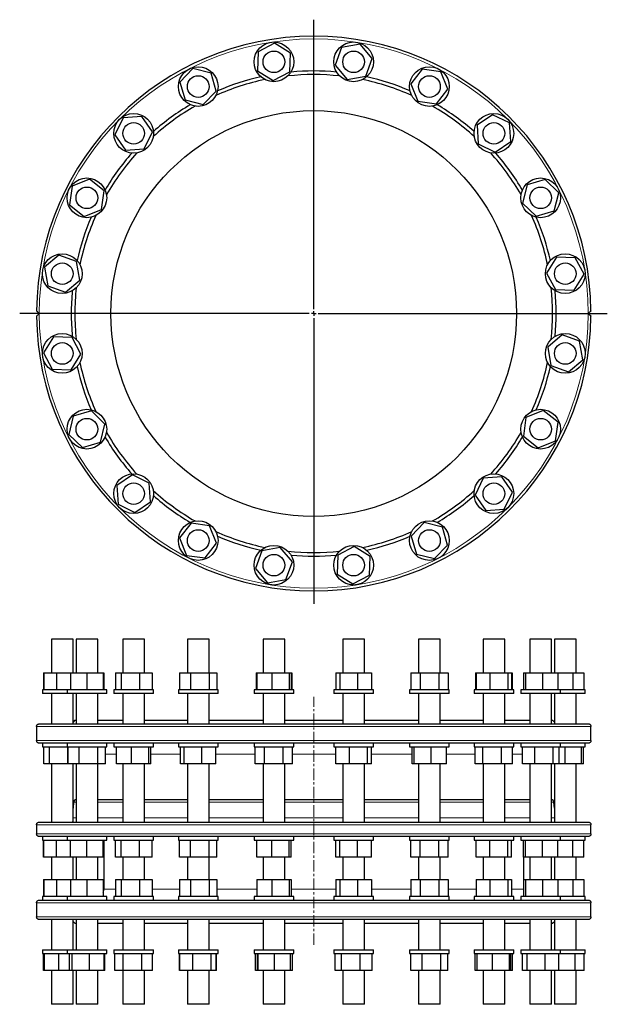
# Model space of a CAD drawing. Header units: millimetres. Extents: x 90 to 1275, y 69 to 1160.
# Tile 1 of 2: x 90 to 742, y 69 to 1160. Entities that reach past the tile are written whole.
import ezdxf

# ---------------------------------------------------------------- set-up
doc = ezdxf.new("R2010")
doc.units = ezdxf.units.MM
doc.linetypes.add('CENTERX2', pattern=[20.32, 12.7, -2.54, 2.54, -2.54])
doc.layers.add('FORMAT', color=7, linetype='Continuous')

# ---------------------------------------------------------------- blocks, each defined once
blk = doc.blocks.new('SW_CENTERMARKSYMBOL_0')
at = {"layer": 'FORMAT', "color": 0}
for p, q in [((0, 5), (0, 325.8)), ((-5, 0), (-326.2, 0)), ((0, 0), (-2.5, 0)), ((0, 0), (0, 2.5)), ((0, 0), (0, -2.5)), ((0, 0), (2.5, 0)), ((5, 0), (325.6, 0)), ((0, -5), (0, -321.9))]:
    blk.add_line(p, q, dxfattribs=at)

msp = doc.modelspace()

# ---------------------------------------------------------------- linework, layer by layer
at = {"color": 7, "linetype": 'Continuous', "lineweight": 25}
for p, q in [((354.4, 1124.5), (353.7, 1103.8)), ((372.7, 1134.3), (354.4, 1124.5)), ((390.3, 1123.3), (372.7, 1134.3)), ((447, 1129.5), (439.9, 1109.9)), ((467.5, 1133.1), (447, 1129.5)), ((480.9, 1117.2), (467.5, 1133.1)), ((389.7, 1102.6), (390.3, 1123.3)), ((473.8, 1097.7), (480.9, 1117.2)), ((282.2, 1106.2), (267.8, 1091.2)), ((302.4, 1101.2), (282.2, 1106.2)), ((353.7, 1103.8), (371.3, 1092.8)), ((439.9, 1109.9), (453.3, 1094)), ((536.6, 1105.5), (523.9, 1089.1)), ((557.2, 1102.6), (536.6, 1105.5)), ((565, 1083.4), (557.2, 1102.6)), ((308.1, 1081.2), (302.4, 1101.2)), ((371.3, 1092.8), (389.7, 1102.6)), ((453.3, 1094), (473.8, 1097.7)), ((267.8, 1091.2), (273.5, 1071.3)), ((293.7, 1066.3), (308.1, 1081.2)), ((523.9, 1089.1), (531.7, 1069.8)), ((552.3, 1067), (565, 1083.4)), ((273.5, 1071.3), (293.7, 1066.3)), ((531.7, 1069.8), (552.3, 1067)), ((204.8, 1051.5), (195.7, 1032.8)), ((225.5, 1053), (204.8, 1051.5)), ((237.2, 1035.8), (225.5, 1053)), ((614.5, 1055), (597.3, 1043.4)), ((633.2, 1045.9), (614.5, 1055)), ((597.3, 1043.4), (598.7, 1022.6)), ((634.7, 1025.2), (633.2, 1045.9)), ((195.7, 1032.8), (207.4, 1015.6)), ((228.1, 1017.1), (237.2, 1035.8)), ((207.4, 1015.6), (228.1, 1017.1)), ((598.7, 1022.6), (617.4, 1013.6)), ((617.4, 1013.6), (634.7, 1025.2)), ((167.4, 983.4), (148.1, 975.6)), ((183.8, 970.6), (167.4, 983.4)), ((672.9, 983), (652.9, 977.2)), ((687.9, 968.5), (672.9, 983)), ((148.1, 975.6), (145.2, 955)), ((652.9, 977.2), (647.9, 957)), ((180.9, 950), (183.8, 970.6)), ((682.9, 948.4), (687.9, 968.5)), ((145.2, 955), (161.6, 942.2)), ((161.6, 942.2), (180.9, 950)), ((647.9, 957), (662.9, 942.6)), ((662.9, 942.6), (682.9, 948.4)), ((133.5, 899.2), (117.6, 885.8)), ((153.1, 892.1), (133.5, 899.2)), ((685.4, 897.1), (674.5, 879.4)), ((706.2, 896.4), (685.4, 897.1)), ((716, 878), (706.2, 896.4)), ((117.6, 885.8), (121.3, 865.3)), ((156.7, 871.6), (153.1, 892.1)), ((674.5, 879.4), (684.2, 861.1)), ((705, 860.4), (716, 878)), ((121.3, 865.3), (140.8, 858.3)), ((140.8, 858.3), (156.7, 871.6)), ((684.2, 861.1), (705, 860.4)), ((127.4, 808.7), (116.4, 791)), ((148.2, 808), (127.4, 808.7)), ((158, 789.6), (148.2, 808)), ((691.6, 810.8), (675.7, 797.4)), ((711.1, 803.7), (691.6, 810.8)), ((675.7, 797.4), (679.3, 777)), ((714.8, 783.3), (711.1, 803.7)), ((116.4, 791), (126.2, 772.7)), ((147, 772), (158, 789.6)), ((679.3, 777), (698.9, 769.9)), ((698.9, 769.9), (714.8, 783.3)), ((126.2, 772.7), (147, 772)), ((149.5, 720.7), (144.5, 700.5)), ((169.5, 726.5), (149.5, 720.7)), ((184.5, 712), (169.5, 726.5)), ((670.8, 726.9), (651.5, 719.1)), ((687.2, 714.1), (670.8, 726.9)), ((179.5, 691.9), (184.5, 712)), ((651.5, 719.1), (648.7, 698.5)), ((684.3, 693.5), (687.2, 714.1)), ((144.5, 700.5), (159.5, 686.1)), ((159.5, 686.1), (179.5, 691.9)), ((648.7, 698.5), (665.1, 685.7)), ((665.1, 685.7), (684.3, 693.5)), ((215, 655.5), (197.8, 643.9)), ((233.7, 646.4), (215, 655.5)), ((235.1, 625.7), (233.7, 646.4)), ((604.3, 652), (595.2, 633.3)), ((625, 653.5), (604.3, 652)), ((636.7, 636.3), (625, 653.5)), ((197.8, 643.9), (199.2, 623.1)), ((595.2, 633.3), (606.9, 616.1)), ((627.6, 617.6), (636.7, 636.3)), ((199.2, 623.1), (217.9, 614)), ((217.9, 614), (235.1, 625.7)), ((606.9, 616.1), (627.6, 617.6)), ((280.1, 602.1), (267.4, 585.7)), ((300.7, 599.2), (280.1, 602.1)), ((538.7, 602.8), (524.3, 587.8)), ((558.9, 597.8), (538.7, 602.8)), ((308.5, 580), (300.7, 599.2)), ((564.6, 577.8), (558.9, 597.8)), ((267.4, 585.7), (275.2, 566.4)), ((295.8, 563.6), (308.5, 580)), ((524.3, 587.8), (530, 567.8)), ((358.6, 571.4), (351.5, 551.9)), ((379.1, 575.1), (358.6, 571.4)), ((392.5, 559.1), (379.1, 575.1)), ((461.1, 576.3), (442.8, 566.5)), ((478.7, 565.3), (461.1, 576.3)), ((530, 567.8), (550.2, 562.9)), ((550.2, 562.9), (564.6, 577.8)), ((275.2, 566.4), (295.8, 563.6)), ((385.4, 539.6), (392.5, 559.1)), ((442.8, 566.5), (442.1, 545.7)), ((478, 544.5), (478.7, 565.3)), ((351.5, 551.9), (364.9, 536)), ((364.9, 536), (385.4, 539.6)), ((442.1, 545.7), (459.7, 534.7)), ((459.7, 534.7), (478, 544.5)), ((125.2, 473.6), (125.2, 436.1)), ((133.5, 473.6), (125.2, 473.6)), ((149.2, 473.6), (133.5, 473.6)), ((149.2, 436.1), (149.2, 473.6)), ((152.5, 473.6), (152.5, 436.1)), ((164.5, 473.6), (152.5, 473.6)), ((176.5, 473.6), (164.5, 473.6)), ((176.5, 436.1), (176.5, 473.6)), ((204.4, 473.6), (204.4, 436.1)), ((220.2, 473.6), (204.4, 473.6)), ((228.4, 473.6), (220.2, 473.6)), ((228.4, 436.1), (228.4, 473.6)), ((276, 473.6), (276, 436.1)), ((295, 473.6), (276, 473.6)), ((300, 473.6), (295, 473.6)), ((300, 436.1), (300, 473.6)), ((360, 473.6), (360, 436.1)), ((381.7, 473.6), (360, 473.6)), ((384, 473.6), (381.7, 473.6)), ((384, 436.1), (384, 473.6)), ((448.4, 473.6), (448.4, 436.1)), ((471.8, 473.6), (448.4, 473.6)), ((472.4, 473.6), (471.8, 473.6)), ((472.4, 436.1), (472.4, 473.6)), ((532.5, 473.6), (532.5, 436.1)), ((556.5, 473.6), (532.5, 473.6)), ((556.5, 436.1), (556.5, 473.6)), ((604, 473.6), (604, 436.1)), ((628, 473.6), (604, 473.6)), ((628, 436.1), (628, 473.6)), ((655.9, 473.6), (655.9, 436.1)), ((679.9, 473.6), (655.9, 473.6)), ((679.9, 436.1), (679.9, 473.6)), ((683.2, 473.6), (683.2, 436.1)), ((707.2, 473.6), (683.2, 473.6)), ((707.2, 436.1), (707.2, 473.6)), ((116.5, 436.1), (116.5, 417.1)), ((116.5, 436.1), (116.9, 436.1)), ((116.9, 436.1), (116.9, 417.1)), ((116.9, 436.1), (130.8, 436.1)), ((130.8, 436.1), (130.8, 417.1)), ((130.8, 436.1), (146.5, 436.1)), ((146.5, 436.1), (146.5, 417.1)), ((146.5, 436.1), (164.5, 436.1)), ((164.5, 436.1), (164.5, 417.1)), ((164.5, 436.1), (182.5, 436.1)), ((182.5, 436.1), (182.5, 417.1)), ((182.5, 436.1), (183.5, 436.1)), ((183.5, 436.1), (183.5, 417.1)), ((196.1, 436.1), (196.1, 417.1)), ((196.1, 436.1), (202.5, 436.1)), ((202.5, 436.1), (202.5, 417.1)), ((202.5, 436.1), (222.9, 436.1)), ((222.9, 436.1), (222.9, 417.1)), ((222.9, 436.1), (236.8, 436.1)), ((236.8, 436.1), (236.8, 417.1)), ((267.2, 436.1), (267.2, 417.1)), ((267.2, 436.1), (267.3, 436.1)), ((267.3, 436.1), (267.3, 417.1)), ((267.3, 436.1), (279.5, 436.1)), ((279.5, 436.1), (279.5, 417.1)), ((279.5, 436.1), (300.2, 436.1)), ((300.2, 436.1), (300.2, 417.1)), ((300.2, 436.1), (308.6, 436.1)), ((308.6, 436.1), (308.6, 417.1)), ((308.6, 436.1), (308.7, 436.1)), ((308.7, 436.1), (308.7, 417.1)), ((352.2, 436.1), (352.2, 417.1)), ((352.2, 436.1), (353, 436.1)), ((353, 436.1), (353, 417.1)), ((353, 436.1), (369.8, 436.1)), ((369.8, 436.1), (369.8, 417.1)), ((369.8, 436.1), (388.8, 436.1)), ((388.8, 436.1), (388.8, 417.1)), ((388.8, 436.1), (391, 436.1)), ((391, 436.1), (391, 417.1)), ((391, 436.1), (391.8, 436.1)), ((391.8, 436.1), (391.8, 417.1)), ((440.6, 436.1), (440.6, 417.1)), ((440.6, 436.1), (445, 436.1)), ((445, 436.1), (445, 417.1)), ((445, 436.1), (464.7, 436.1)), ((464.7, 436.1), (464.7, 417.1)), ((464.7, 436.1), (480.2, 436.1)), ((480.2, 436.1), (480.2, 417.1)), ((523.7, 436.1), (523.7, 417.1)), ((523.7, 436.1), (534.1, 436.1)), ((534.1, 436.1), (534.1, 417.1)), ((534.1, 436.1), (554.8, 436.1)), ((554.8, 436.1), (554.8, 417.1)), ((554.8, 436.1), (565.2, 436.1)), ((565.2, 436.1), (565.2, 417.1)), ((595.6, 436.1), (595.6, 417.1)), ((595.6, 436.1), (596.2, 436.1)), ((596.2, 436.1), (596.2, 417.1)), ((596.2, 436.1), (611.6, 436.1)), ((611.6, 436.1), (611.6, 417.1)), ((611.6, 436.1), (631.4, 436.1)), ((631.4, 436.1), (631.4, 417.1)), ((631.4, 436.1), (635.7, 436.1)), ((635.7, 436.1), (635.7, 417.1)), ((635.7, 436.1), (636.3, 436.1)), ((636.3, 436.1), (636.3, 417.1)), ((648.9, 436.1), (648.9, 417.1)), ((648.9, 436.1), (651.1, 436.1)), ((651.1, 436.1), (651.1, 417.1)), ((651.1, 436.1), (670.1, 436.1)), ((670.1, 436.1), (670.1, 417.1)), ((670.1, 436.1), (686.9, 436.1)), ((686.9, 436.1), (686.9, 417.1)), ((686.9, 436.1), (703.7, 436.1)), ((703.7, 436.1), (703.7, 417.1)), ((703.7, 436.1), (715.9, 436.1)), ((715.9, 436.1), (715.9, 417.1)), ((115.2, 417.1), (115.2, 413.1)), ((130.4, 417.1), (115.2, 417.1)), ((142.5, 417.1), (130.4, 417.1)), ((142.5, 417.1), (142.5, 413.1)), ((164.5, 417.1), (142.5, 417.1)), ((186.5, 417.1), (164.5, 417.1)), ((186.5, 413.1), (186.5, 417.1)), ((194.4, 417.1), (194.4, 413.1)), ((223.2, 417.1), (194.4, 417.1)), ((238.4, 417.1), (223.2, 417.1)), ((238.4, 413.1), (238.4, 417.1)), ((266, 417.1), (266, 413.1)), ((300.9, 417.1), (266, 417.1)), ((310, 417.1), (300.9, 417.1)), ((310, 413.1), (310, 417.1)), ((350, 417.1), (350, 413.1)), ((389.8, 417.1), (350, 417.1)), ((394, 417.1), (389.8, 417.1)), ((394, 413.1), (394, 417.1)), ((438.4, 417.1), (438.4, 413.1)), ((481.3, 417.1), (438.4, 417.1)), ((482.4, 417.1), (481.3, 417.1)), ((482.4, 413.1), (482.4, 417.1)), ((522.5, 417.1), (522.5, 413.1)), ((566.5, 417.1), (522.5, 417.1)), ((566.5, 413.1), (566.5, 417.1)), ((594, 417.1), (594, 413.1)), ((638, 417.1), (594, 417.1)), ((638, 413.1), (638, 417.1)), ((645.9, 417.1), (645.9, 413.1)), ((689.9, 417.1), (645.9, 417.1)), ((689.9, 413.1), (689.9, 417.1)), ((717.2, 417.1), (689.9, 417.1)), ((717.2, 413.1), (717.2, 417.1)), ((130.4, 413.1), (115.2, 413.1)), ((125.2, 413.1), (125.2, 379.6)), ((142.5, 413.1), (130.4, 413.1)), ((164.5, 413.1), (142.5, 413.1)), ((149.2, 379.6), (149.2, 413.1)), ((152.5, 413.1), (152.5, 379.6)), ((186.5, 413.1), (164.5, 413.1)), ((176.5, 379.6), (176.5, 413.1)), ((223.2, 413.1), (194.4, 413.1)), ((204.4, 413.1), (204.4, 379.6)), ((238.4, 413.1), (223.2, 413.1)), ((228.4, 379.6), (228.4, 413.1)), ((300.9, 413.1), (266, 413.1)), ((276, 413.1), (276, 379.6)), ((300, 379.6), (300, 413.1)), ((310, 413.1), (300.9, 413.1)), ((389.8, 413.1), (350, 413.1)), ((360, 413.1), (360, 379.6)), ((384, 379.6), (384, 413.1)), ((394, 413.1), (389.8, 413.1)), ((481.3, 413.1), (438.4, 413.1)), ((448.4, 413.1), (448.4, 379.6)), ((472.4, 379.6), (472.4, 413.1)), ((482.4, 413.1), (481.3, 413.1)), ((566.5, 413.1), (522.5, 413.1)), ((532.5, 413.1), (532.5, 379.6)), ((556.5, 379.6), (556.5, 413.1)), ((638, 413.1), (594, 413.1)), ((604, 413.1), (604, 379.6)), ((628, 379.6), (628, 413.1)), ((689.9, 413.1), (645.9, 413.1)), ((655.9, 413.1), (655.9, 379.6)), ((679.9, 379.6), (679.9, 413.1)), ((683.2, 413.1), (683.2, 379.6)), ((717.2, 413.1), (689.9, 413.1)), ((707.2, 379.6), (707.2, 413.1)), ((151.2, 383.6), (149.2, 381.6)), ((151.2, 383.6), (152.5, 383.6)), ((176.5, 383.6), (204.4, 383.6)), ((228.4, 383.6), (276, 383.6)), ((300, 383.6), (360, 383.6)), ((384, 383.6), (448.4, 383.6)), ((472.4, 383.6), (532.5, 383.6)), ((556.5, 383.6), (604, 383.6)), ((628, 383.6), (655.9, 383.6)), ((679.9, 383.6), (681.2, 383.6)), ((683.2, 381.6), (681.2, 383.6)), ((108.7, 376.6), (108.7, 361.1)), ((111.7, 379.6), (720.7, 379.6)), ((723.7, 361.1), (723.7, 376.6)), ((115.5, 358.1), (111.7, 358.1)), ((115.2, 358.1), (115.2, 354.1)), ((115.2, 354.1), (142.5, 354.1)), ((144.9, 358.1), (115.5, 358.1)), ((116.9, 335.1), (116.9, 354.1)), ((123.2, 335.1), (123.2, 354.1)), ((142.5, 358.1), (142.5, 354.1)), ((142.5, 354.1), (186.5, 354.1)), ((143.5, 335.1), (143.5, 354.1)), ((143.8, 335.1), (143.8, 354.1)), ((200.9, 358.1), (144.9, 358.1)), ((155.9, 335.1), (155.9, 354.1)), ((176.6, 335.1), (176.6, 354.1)), ((185.2, 335.1), (185.2, 354.1)), ((186.5, 354.1), (186.5, 358.1)), ((194.4, 358.1), (194.4, 354.1)), ((194.4, 354.1), (238.4, 354.1)), ((197.4, 335.1), (197.4, 354.1)), ((278, 358.1), (200.9, 358.1)), ((214.2, 335.1), (214.2, 354.1)), ((233.2, 335.1), (233.2, 354.1)), ((235.5, 335.1), (235.5, 354.1)), ((238.4, 354.1), (238.4, 358.1)), ((266, 358.1), (266, 354.1)), ((266, 354.1), (310, 354.1)), ((268.2, 335.1), (268.2, 354.1)), ((272.4, 335.1), (272.4, 354.1)), ((368.6, 358.1), (278, 358.1)), ((292.2, 335.1), (292.2, 354.1)), ((307.7, 335.1), (307.7, 354.1)), ((310, 354.1), (310, 358.1)), ((350, 358.1), (350, 354.1)), ((350, 354.1), (394, 354.1)), ((351.2, 335.1), (351.2, 354.1)), ((361.5, 335.1), (361.5, 354.1)), ((463.8, 358.1), (368.6, 358.1)), ((382.3, 335.1), (382.3, 354.1)), ((392.8, 335.1), (392.8, 354.1)), ((394, 354.1), (394, 358.1)), ((438.4, 358.1), (438.4, 354.1)), ((438.4, 354.1), (439.4, 354.1)), ((439.4, 354.1), (482.4, 354.1)), ((440.6, 335.1), (440.6, 354.1)), ((456, 335.1), (456, 354.1)), ((554.4, 358.1), (463.8, 358.1)), ((475.8, 335.1), (475.8, 354.1)), ((480.2, 335.1), (480.2, 354.1)), ((482.4, 354.1), (482.4, 358.1)), ((522.5, 358.1), (522.5, 354.1)), ((522.5, 354.1), (526.6, 354.1)), ((525.5, 335.1), (525.5, 354.1)), ((526.6, 354.1), (566.5, 354.1)), ((527.6, 335.1), (527.6, 354.1)), ((546.5, 335.1), (546.5, 354.1)), ((631.5, 358.1), (554.4, 358.1)), ((563.4, 335.1), (563.4, 354.1)), ((566.5, 354.1), (566.5, 358.1)), ((594, 358.1), (594, 354.1)), ((594, 354.1), (602.9, 354.1)), ((595.3, 335.1), (595.3, 354.1)), ((602.9, 354.1), (638, 354.1)), ((603.7, 335.1), (603.7, 354.1)), ((624.3, 335.1), (624.3, 354.1)), ((687.5, 358.1), (631.5, 358.1)), ((636.6, 335.1), (636.6, 354.1)), ((638, 354.1), (638, 358.1)), ((645.9, 358.1), (645.9, 354.1)), ((645.9, 354.1), (661, 354.1)), ((647.6, 335.1), (647.6, 354.1)), ((661, 354.1), (689.9, 354.1)), ((661.4, 335.1), (661.4, 354.1)), ((681.7, 335.1), (681.7, 354.1)), ((717, 358.1), (687.5, 358.1)), ((688.3, 335.1), (688.3, 354.1)), ((689.9, 354.1), (689.9, 358.1)), ((689.9, 354.1), (695.1, 354.1)), ((695.1, 354.1), (717.2, 354.1)), ((695.1, 335.1), (695.1, 354.1)), ((713.2, 335.1), (713.2, 354.1)), ((713.3, 335.1), (713.3, 354.1)), ((715.5, 335.1), (715.5, 354.1)), ((720.7, 358.1), (717, 358.1)), ((717.2, 354.1), (717.2, 358.1)), ((123.2, 335.1), (116.9, 335.1)), ((143.5, 335.1), (123.2, 335.1)), ((125.2, 335.1), (125.2, 270.7)), ((143.8, 335.1), (143.5, 335.1)), ((155.9, 335.1), (143.8, 335.1)), ((149.2, 271.2), (149.2, 335.1)), ((152.5, 335.1), (152.5, 270.7)), ((176.6, 335.1), (155.9, 335.1)), ((176.5, 270.8), (176.5, 335.1)), ((185.2, 335.1), (176.6, 335.1)), ((214.2, 335.1), (197.4, 335.1)), ((204.4, 335.1), (204.4, 270.7)), ((233.2, 335.1), (214.2, 335.1)), ((228.4, 270.7), (228.4, 335.1)), ((235.5, 335.1), (233.2, 335.1)), ((272.4, 335.1), (268.2, 335.1)), ((292.2, 335.1), (272.4, 335.1)), ((276, 335.1), (276, 270.7)), ((307.7, 335.1), (292.2, 335.1)), ((300, 270.7), (300, 335.1)), ((361.5, 335.1), (351.2, 335.1)), ((360, 335.1), (360, 270.7)), ((382.3, 335.1), (361.5, 335.1)), ((392.8, 335.1), (382.3, 335.1)), ((384, 270.7), (384, 335.1)), ((456, 335.1), (440.6, 335.1)), ((448.4, 335.1), (448.4, 270.7)), ((475.8, 335.1), (456, 335.1)), ((472.4, 270.7), (472.4, 335.1)), ((480.2, 335.1), (475.8, 335.1)), ((527.6, 335.1), (525.5, 335.1)), ((546.5, 335.1), (527.6, 335.1)), ((532.5, 335.1), (532.5, 270.7)), ((563.4, 335.1), (546.5, 335.1)), ((556.5, 270.7), (556.5, 335.1)), ((603.7, 335.1), (595.3, 335.1)), ((624.3, 335.1), (603.7, 335.1)), ((604, 335.1), (604, 270.7)), ((636.6, 335.1), (624.3, 335.1)), ((628, 270.7), (628, 335.1)), ((661.4, 335.1), (647.6, 335.1)), ((655.9, 335.1), (655.9, 270.8)), ((681.7, 335.1), (661.4, 335.1)), ((679.9, 270.7), (679.9, 335.1)), ((688.3, 335.1), (681.7, 335.1)), ((683.2, 335.1), (683.2, 271.2)), ((695.1, 335.1), (688.3, 335.1)), ((713.2, 335.1), (695.1, 335.1)), ((707.2, 270.7), (707.2, 335.1)), ((713.3, 335.1), (713.2, 335.1)), ((715.5, 335.1), (713.3, 335.1)), ((176.5, 295.7), (204.4, 295.7)), ((228.4, 295.7), (276, 295.7)), ((300, 295.7), (360, 295.7)), ((384, 295.7), (448.4, 295.7)), ((472.4, 295.7), (532.5, 295.7)), ((556.5, 295.7), (604, 295.7)), ((628, 295.7), (655.9, 295.7)), ((149.8, 292.9), (149.2, 286.1)), ((683.2, 286.1), (682.6, 292.9)), ((108.7, 267.7), (108.7, 257.7)), ((111.7, 270.7), (720.7, 270.7)), ((723.7, 257.7), (723.7, 267.7)), ((115.5, 254.7), (111.7, 254.7)), ((115.2, 254.7), (115.2, 250.7)), ((144.9, 254.7), (115.5, 254.7)), ((142.5, 254.7), (142.5, 250.7)), ((200.9, 254.7), (144.9, 254.7)), ((186.5, 250.7), (186.5, 254.7)), ((194.4, 254.7), (194.4, 250.7)), ((278, 254.7), (200.9, 254.7)), ((238.4, 250.7), (238.4, 254.7)), ((266, 254.7), (266, 250.7)), ((368.6, 254.7), (278, 254.7)), ((310, 250.7), (310, 254.7)), ((350, 254.7), (350, 250.7)), ((463.8, 254.7), (368.6, 254.7)), ((394, 250.7), (394, 254.7)), ((438.4, 254.7), (438.4, 250.7)), ((554.4, 254.7), (463.8, 254.7)), ((482.4, 250.7), (482.4, 254.7)), ((522.5, 254.7), (522.5, 250.7)), ((631.5, 254.7), (554.4, 254.7)), ((566.5, 250.7), (566.5, 254.7)), ((594, 254.7), (594, 250.7)), ((687.5, 254.7), (631.5, 254.7)), ((638, 250.7), (638, 254.7)), ((645.9, 254.7), (645.9, 250.7)), ((717, 254.7), (687.5, 254.7)), ((689.9, 250.7), (689.9, 254.7)), ((720.7, 254.7), (717, 254.7)), ((717.2, 250.7), (717.2, 254.7)), ((115.2, 250.7), (130.4, 250.7)), ((116.5, 231.7), (116.5, 250.7)), ((116.9, 231.7), (116.9, 250.7)), ((130.4, 250.7), (142.5, 250.7)), ((130.8, 231.7), (130.8, 250.7)), ((142.5, 250.7), (164.5, 250.7)), ((146.5, 231.7), (146.5, 250.7)), ((164.5, 250.7), (186.5, 250.7)), ((164.5, 231.7), (164.5, 250.7)), ((182.5, 231.7), (182.5, 250.7)), ((183.2, 250.7), (183.2, 196.1)), ((194.4, 250.7), (223.2, 250.7)), ((196.1, 231.7), (196.1, 250.7)), ((202.5, 231.7), (202.5, 250.7)), ((222.9, 231.7), (222.9, 250.7)), ((223.2, 250.7), (238.4, 250.7)), ((236.8, 231.7), (236.8, 250.7)), ((266, 250.7), (300.9, 250.7)), ((267.3, 231.7), (267.3, 250.7)), ((279.5, 231.7), (279.5, 250.7)), ((300.2, 231.7), (300.2, 250.7)), ((300.9, 250.7), (310, 250.7)), ((308.6, 231.7), (308.6, 250.7)), ((350, 250.7), (389.8, 250.7)), ((353, 231.7), (353, 250.7)), ((369.8, 231.7), (369.8, 250.7)), ((388.8, 231.7), (388.8, 250.7)), ((389.8, 250.7), (394, 250.7)), ((391, 231.7), (391, 250.7)), ((438.4, 250.7), (481.3, 250.7)), ((440.6, 231.7), (440.6, 250.7)), ((445, 231.7), (445, 250.7)), ((464.7, 231.7), (464.7, 250.7)), ((480.2, 231.7), (480.2, 250.7)), ((481.3, 250.7), (482.4, 250.7)), ((522.5, 250.7), (566.5, 250.7)), ((523.7, 231.7), (523.7, 250.7)), ((534.1, 231.7), (534.1, 250.7)), ((554.8, 231.7), (554.8, 250.7)), ((565.2, 231.7), (565.2, 250.7)), ((594, 250.7), (638, 250.7)), ((596.2, 231.7), (596.2, 250.7)), ((611.6, 231.7), (611.6, 250.7)), ((631.4, 231.7), (631.4, 250.7)), ((635.7, 231.7), (635.7, 250.7)), ((645.9, 250.7), (689.9, 250.7)), ((648.9, 231.7), (648.9, 250.7)), ((651.1, 231.7), (651.1, 250.7)), ((670.1, 231.7), (670.1, 250.7)), ((686.9, 231.7), (686.9, 250.7)), ((689.9, 250.7), (717.2, 250.7)), ((703.7, 231.7), (703.7, 250.7)), ((715.9, 231.7), (715.9, 250.7)), ((116.9, 231.7), (116.5, 231.7)), ((130.8, 231.7), (116.9, 231.7)), ((125.2, 231.7), (125.2, 207.1)), ((146.5, 231.7), (130.8, 231.7)), ((164.5, 231.7), (146.5, 231.7)), ((149.2, 207.1), (149.2, 231.7)), ((152.5, 231.7), (152.5, 207.1)), ((182.5, 231.7), (164.5, 231.7)), ((176.5, 207.1), (176.5, 231.7)), ((183.2, 231.7), (182.5, 231.7)), ((202.5, 231.7), (196.1, 231.7)), ((222.9, 231.7), (202.5, 231.7)), ((204.4, 231.7), (204.4, 207.1)), ((236.8, 231.7), (222.9, 231.7)), ((228.4, 207.1), (228.4, 231.7)), ((279.5, 231.7), (267.3, 231.7)), ((276, 231.7), (276, 207.1)), ((300.2, 231.7), (279.5, 231.7)), ((300, 207.1), (300, 231.7)), ((308.6, 231.7), (300.2, 231.7)), ((369.8, 231.7), (353, 231.7)), ((360, 231.7), (360, 207.1)), ((388.8, 231.7), (369.8, 231.7)), ((384, 207.1), (384, 231.7)), ((391, 231.7), (388.8, 231.7)), ((445, 231.7), (440.6, 231.7)), ((464.7, 231.7), (445, 231.7)), ((448.4, 231.7), (448.4, 207.1)), ((480.2, 231.7), (464.7, 231.7)), ((472.4, 207.1), (472.4, 231.7)), ((534.1, 231.7), (523.7, 231.7)), ((532.5, 231.7), (532.5, 207.1)), ((554.8, 231.7), (534.1, 231.7)), ((565.2, 231.7), (554.8, 231.7)), ((556.5, 207.1), (556.5, 231.7)), ((611.6, 231.7), (596.2, 231.7)), ((604, 231.7), (604, 207.1)), ((631.4, 231.7), (611.6, 231.7)), ((628, 207.1), (628, 231.7)), ((635.7, 231.7), (631.4, 231.7)), ((651.1, 231.7), (648.9, 231.7)), ((649.2, 207.1), (649.2, 231.7)), ((670.1, 231.7), (651.1, 231.7)), ((655.9, 231.7), (655.9, 207.1)), ((686.9, 231.7), (670.1, 231.7)), ((679.9, 207.1), (679.9, 231.7)), ((683.2, 231.7), (683.2, 207.1)), ((703.7, 231.7), (686.9, 231.7)), ((715.9, 231.7), (703.7, 231.7)), ((707.2, 207.1), (707.2, 231.7)), ((116.5, 207.1), (116.5, 188.1)), ((116.5, 207.1), (116.9, 207.1)), ((116.9, 207.1), (116.9, 188.1)), ((116.9, 207.1), (130.8, 207.1)), ((130.8, 207.1), (130.8, 188.1)), ((130.8, 207.1), (146.5, 207.1)), ((146.5, 207.1), (146.5, 188.1)), ((146.5, 207.1), (164.5, 207.1)), ((164.5, 207.1), (164.5, 188.1)), ((164.5, 207.1), (182.5, 207.1)), ((182.5, 207.1), (182.5, 188.1)), ((182.5, 207.1), (183.2, 207.1)), ((196.1, 207.1), (196.1, 188.1)), ((196.1, 207.1), (202.5, 207.1)), ((202.5, 207.1), (202.5, 188.1)), ((202.5, 207.1), (222.9, 207.1)), ((222.9, 207.1), (222.9, 188.1)), ((222.9, 207.1), (236.8, 207.1)), ((236.8, 207.1), (236.8, 188.1)), ((267.3, 207.1), (267.3, 188.1)), ((267.3, 207.1), (279.5, 207.1)), ((279.5, 207.1), (279.5, 188.1)), ((279.5, 207.1), (300.2, 207.1)), ((300.2, 207.1), (300.2, 188.1)), ((300.2, 207.1), (308.6, 207.1)), ((308.6, 207.1), (308.6, 188.1)), ((353, 207.1), (353, 188.1)), ((353, 207.1), (369.8, 207.1)), ((369.8, 207.1), (369.8, 188.1)), ((369.8, 207.1), (388.8, 207.1)), ((388.8, 207.1), (388.8, 188.1)), ((388.8, 207.1), (391, 207.1)), ((391, 207.1), (391, 188.1)), ((440.6, 207.1), (440.6, 188.1)), ((440.6, 207.1), (445, 207.1)), ((445, 207.1), (445, 188.1)), ((445, 207.1), (464.7, 207.1)), ((464.7, 207.1), (464.7, 188.1)), ((464.7, 207.1), (480.2, 207.1)), ((480.2, 207.1), (480.2, 188.1)), ((523.7, 207.1), (523.7, 188.1)), ((523.7, 207.1), (534.1, 207.1)), ((534.1, 207.1), (534.1, 188.1)), ((534.1, 207.1), (554.8, 207.1)), ((554.8, 207.1), (554.8, 188.1)), ((554.8, 207.1), (565.2, 207.1)), ((565.2, 207.1), (565.2, 188.1)), ((596.2, 207.1), (596.2, 188.1)), ((596.2, 207.1), (611.6, 207.1)), ((611.6, 207.1), (611.6, 188.1)), ((611.6, 207.1), (631.4, 207.1)), ((631.4, 207.1), (631.4, 188.1)), ((631.4, 207.1), (635.7, 207.1)), ((635.7, 207.1), (635.7, 188.1)), ((648.9, 207.1), (648.9, 188.1)), ((648.9, 207.1), (651.1, 207.1)), ((651.1, 207.1), (651.1, 188.1)), ((651.1, 207.1), (670.1, 207.1)), ((670.1, 207.1), (670.1, 188.1)), ((670.1, 207.1), (686.9, 207.1)), ((686.9, 207.1), (686.9, 188.1)), ((686.9, 207.1), (703.7, 207.1)), ((703.7, 207.1), (703.7, 188.1)), ((703.7, 207.1), (715.9, 207.1)), ((715.9, 207.1), (715.9, 188.1)), ((115.2, 188.1), (115.2, 184.1)), ((130.4, 188.1), (115.2, 188.1)), ((142.5, 188.1), (130.4, 188.1)), ((142.5, 188.1), (142.5, 184.1)), ((164.5, 188.1), (142.5, 188.1)), ((186.5, 188.1), (164.5, 188.1)), ((186.5, 184.1), (186.5, 188.1)), ((194.4, 188.1), (194.4, 184.1)), ((223.2, 188.1), (194.4, 188.1)), ((238.4, 188.1), (223.2, 188.1)), ((238.4, 184.1), (238.4, 188.1)), ((266, 188.1), (266, 184.1)), ((300.9, 188.1), (266, 188.1)), ((310, 188.1), (300.9, 188.1)), ((310, 184.1), (310, 188.1)), ((350, 188.1), (350, 184.1)), ((389.8, 188.1), (350, 188.1)), ((394, 188.1), (389.8, 188.1)), ((394, 184.1), (394, 188.1)), ((438.4, 188.1), (438.4, 184.1)), ((481.3, 188.1), (438.4, 188.1)), ((482.4, 188.1), (481.3, 188.1)), ((482.4, 184.1), (482.4, 188.1)), ((522.5, 188.1), (522.5, 184.1)), ((566.5, 188.1), (522.5, 188.1)), ((566.5, 184.1), (566.5, 188.1)), ((594, 188.1), (594, 184.1)), ((638, 188.1), (594, 188.1)), ((638, 184.1), (638, 188.1)), ((645.9, 188.1), (645.9, 184.1)), ((689.9, 188.1), (645.9, 188.1)), ((689.9, 184.1), (689.9, 188.1)), ((717.2, 188.1), (689.9, 188.1)), ((717.2, 184.1), (717.2, 188.1)), ((108.7, 181.1), (108.7, 165.6)), ((111.7, 184.1), (115.5, 184.1)), ((115.5, 184.1), (144.9, 184.1)), ((144.9, 184.1), (200.9, 184.1)), ((200.9, 184.1), (278, 184.1)), ((278, 184.1), (368.6, 184.1)), ((368.6, 184.1), (463.8, 184.1)), ((463.8, 184.1), (554.4, 184.1)), ((554.4, 184.1), (631.5, 184.1)), ((631.5, 184.1), (687.5, 184.1)), ((687.5, 184.1), (717, 184.1)), ((717, 184.1), (720.7, 184.1)), ((723.7, 165.6), (723.7, 181.1)), ((720.7, 162.6), (111.7, 162.6)), ((125.2, 162.6), (125.2, 129.1)), ((149.2, 129.1), (149.2, 162.6)), ((149.2, 160.6), (151.2, 158.6)), ((151.2, 158.6), (152.5, 158.6)), ((152.5, 162.6), (152.5, 129.1)), ((176.5, 129.1), (176.5, 162.6)), ((176.5, 158.6), (204.4, 158.6)), ((204.4, 162.6), (204.4, 129.1)), ((228.4, 129.1), (228.4, 162.6)), ((228.4, 158.6), (276, 158.6)), ((276, 162.6), (276, 129.1)), ((300, 129.1), (300, 162.6)), ((300, 158.6), (360, 158.6)), ((360, 162.6), (360, 129.1)), ((384, 129.1), (384, 162.6)), ((384, 158.6), (448.4, 158.6)), ((448.4, 162.6), (448.4, 129.1)), ((472.4, 129.1), (472.4, 162.6)), ((472.4, 158.6), (532.5, 158.6)), ((532.5, 162.6), (532.5, 129.1)), ((556.5, 129.1), (556.5, 162.6)), ((556.5, 158.6), (604, 158.6)), ((604, 162.6), (604, 129.1)), ((628, 129.1), (628, 162.6)), ((628, 158.6), (655.9, 158.6)), ((655.9, 162.6), (655.9, 129.1)), ((679.9, 129.1), (679.9, 162.6)), ((679.9, 158.6), (681.2, 158.6)), ((681.2, 158.6), (683.2, 160.6)), ((683.2, 162.6), (683.2, 129.1)), ((707.2, 129.1), (707.2, 162.6)), ((115.2, 129.1), (115.2, 125.1)), ((115.2, 129.1), (142.5, 129.1)), ((115.2, 125.1), (142.5, 125.1)), ((116.4, 106.1), (116.4, 125.1)), ((117.6, 106.1), (117.6, 125.1)), ((133.5, 106.1), (133.5, 125.1)), ((142.5, 129.1), (142.5, 125.1)), ((142.5, 129.1), (186.5, 129.1)), ((142.5, 125.1), (186.5, 125.1)), ((145.2, 106.1), (145.2, 125.1)), ((148.1, 106.1), (148.1, 125.1)), ((167.4, 106.1), (167.4, 125.1)), ((183.8, 106.1), (183.8, 125.1)), ((184.5, 106.1), (184.5, 125.1)), ((186.5, 125.1), (186.5, 129.1)), ((194.4, 129.1), (194.4, 125.1)), ((194.4, 129.1), (238.4, 129.1)), ((194.4, 125.1), (238.4, 125.1)), ((195.7, 106.1), (195.7, 125.1)), ((204.8, 106.1), (204.8, 125.1)), ((225.5, 106.1), (225.5, 125.1)), ((237.2, 106.1), (237.2, 125.1)), ((238.4, 125.1), (238.4, 129.1)), ((266, 129.1), (266, 125.1)), ((266, 129.1), (266.6, 129.1)), ((266, 125.1), (266.6, 125.1)), ((266.6, 129.1), (310, 129.1)), ((266.6, 125.1), (310, 125.1)), ((267.4, 106.1), (267.4, 125.1)), ((267.8, 106.1), (267.8, 125.1)), ((282.2, 106.1), (282.2, 125.1)), ((302.4, 106.1), (302.4, 125.1)), ((308.1, 106.1), (308.1, 125.1)), ((308.5, 106.1), (308.5, 125.1)), ((310, 125.1), (310, 129.1)), ((350, 129.1), (350, 125.1)), ((350, 129.1), (353.3, 129.1)), ((350, 125.1), (353.3, 125.1)), ((351.5, 106.1), (351.5, 125.1)), ((353.3, 129.1), (394, 129.1)), ((353.3, 125.1), (394, 125.1)), ((353.7, 106.1), (353.7, 125.1)), ((354.4, 106.1), (354.4, 125.1)), ((372.7, 106.1), (372.7, 125.1)), ((390.3, 106.1), (390.3, 125.1)), ((392.5, 106.1), (392.5, 125.1)), ((394, 125.1), (394, 129.1)), ((438.4, 129.1), (438.4, 125.1)), ((438.4, 129.1), (446.2, 129.1)), ((438.4, 125.1), (446.2, 125.1)), ((439.9, 106.1), (439.9, 125.1)), ((446.2, 129.1), (482.4, 129.1)), ((446.2, 125.1), (482.4, 125.1)), ((447, 106.1), (447, 125.1)), ((467.5, 106.1), (467.5, 125.1)), ((480.9, 106.1), (480.9, 125.1)), ((482.4, 125.1), (482.4, 129.1)), ((522.5, 129.1), (522.5, 125.1)), ((522.5, 129.1), (536.2, 129.1)), ((522.5, 125.1), (536.2, 125.1)), ((523.9, 106.1), (523.9, 125.1)), ((536.2, 129.1), (566.5, 129.1)), ((536.2, 125.1), (566.5, 125.1)), ((536.6, 106.1), (536.6, 125.1)), ((557.2, 106.1), (557.2, 125.1)), ((565, 106.1), (565, 125.1)), ((566.5, 125.1), (566.5, 129.1)), ((594, 129.1), (594, 125.1)), ((594, 129.1), (614.4, 129.1)), ((594, 125.1), (614.4, 125.1)), ((595.2, 106.1), (595.2, 125.1)), ((597.3, 106.1), (597.3, 125.1)), ((614.4, 129.1), (638, 129.1)), ((614.4, 125.1), (638, 125.1)), ((614.5, 106.1), (614.5, 125.1)), ((633.2, 106.1), (633.2, 125.1)), ((634.7, 106.1), (634.7, 125.1)), ((636.7, 106.1), (636.7, 125.1)), ((638, 125.1), (638, 129.1)), ((645.9, 129.1), (645.9, 125.1)), ((645.9, 129.1), (673.2, 129.1)), ((645.9, 125.1), (673.2, 125.1)), ((647.9, 106.1), (647.9, 125.1)), ((652.9, 106.1), (652.9, 125.1)), ((672.9, 106.1), (672.9, 125.1)), ((673.2, 129.1), (689.9, 129.1)), ((673.2, 125.1), (689.9, 125.1)), ((687.9, 106.1), (687.9, 125.1)), ((689.9, 125.1), (689.9, 129.1)), ((689.9, 129.1), (706.9, 129.1)), ((689.9, 125.1), (706.9, 125.1)), ((706.2, 106.1), (706.2, 125.1)), ((706.9, 129.1), (717.2, 129.1)), ((706.9, 125.1), (717.2, 125.1)), ((716, 106.1), (716, 125.1)), ((717.2, 125.1), (717.2, 129.1)), ((117.6, 106.1), (116.4, 106.1)), ((133.5, 106.1), (117.6, 106.1)), ((125.2, 106.1), (125.2, 68.6)), ((145.2, 106.1), (133.5, 106.1)), ((148.1, 106.1), (145.2, 106.1)), ((167.4, 106.1), (148.1, 106.1)), ((149.2, 68.6), (149.2, 106.1)), ((152.5, 106.1), (152.5, 68.6)), ((183.8, 106.1), (167.4, 106.1)), ((176.5, 68.6), (176.5, 106.1)), ((184.5, 106.1), (183.8, 106.1)), ((204.8, 106.1), (195.7, 106.1)), ((204.4, 106.1), (204.4, 68.6)), ((225.5, 106.1), (204.8, 106.1)), ((237.2, 106.1), (225.5, 106.1)), ((228.4, 68.6), (228.4, 106.1)), ((267.8, 106.1), (267.4, 106.1)), ((282.2, 106.1), (267.8, 106.1)), ((276, 106.1), (276, 68.6)), ((302.4, 106.1), (282.2, 106.1)), ((300, 68.6), (300, 106.1)), ((308.1, 106.1), (302.4, 106.1)), ((308.5, 106.1), (308.1, 106.1)), ((353.7, 106.1), (351.5, 106.1)), ((354.4, 106.1), (353.7, 106.1)), ((372.7, 106.1), (354.4, 106.1)), ((360, 106.1), (360, 68.6)), ((390.3, 106.1), (372.7, 106.1)), ((384, 68.6), (384, 106.1)), ((392.5, 106.1), (390.3, 106.1)), ((447, 106.1), (439.9, 106.1)), ((467.5, 106.1), (447, 106.1)), ((448.4, 106.1), (448.4, 68.6)), ((480.9, 106.1), (467.5, 106.1)), ((472.4, 68.6), (472.4, 106.1)), ((536.6, 106.1), (523.9, 106.1)), ((532.5, 106.1), (532.5, 68.6)), ((557.2, 106.1), (536.6, 106.1)), ((556.5, 68.6), (556.5, 106.1)), ((565, 106.1), (557.2, 106.1)), ((597.3, 106.1), (595.2, 106.1)), ((614.5, 106.1), (597.3, 106.1)), ((604, 106.1), (604, 68.6)), ((633.2, 106.1), (614.5, 106.1)), ((628, 68.6), (628, 106.1)), ((634.7, 106.1), (633.2, 106.1)), ((636.7, 106.1), (634.7, 106.1)), ((652.9, 106.1), (647.9, 106.1)), ((672.9, 106.1), (652.9, 106.1)), ((655.9, 106.1), (655.9, 68.6)), ((687.9, 106.1), (672.9, 106.1)), ((679.9, 68.6), (679.9, 106.1)), ((683.2, 106.1), (683.2, 68.6)), ((706.2, 106.1), (687.9, 106.1)), ((716, 106.1), (706.2, 106.1)), ((707.2, 68.6), (707.2, 106.1)), ((133.5, 68.6), (125.2, 68.6)), ((149.2, 68.6), (133.5, 68.6)), ((164.5, 68.6), (152.5, 68.6)), ((176.5, 68.6), (164.5, 68.6)), ((220.2, 68.6), (204.4, 68.6)), ((228.4, 68.6), (220.2, 68.6)), ((295, 68.6), (276, 68.6)), ((300, 68.6), (295, 68.6)), ((381.7, 68.6), (360, 68.6)), ((384, 68.6), (381.7, 68.6)), ((471.8, 68.6), (448.4, 68.6)), ((472.4, 68.6), (471.8, 68.6)), ((556.5, 68.6), (532.5, 68.6)), ((628, 68.6), (604, 68.6)), ((679.9, 68.6), (655.9, 68.6)), ((707.2, 68.6), (683.2, 68.6))]:
    msp.add_line(p, q, dxfattribs=at)
at = {"color": 8, "linetype": 'Continuous', "lineweight": 18}
for p, q in [((723.7, 376.6), (108.7, 376.6)), ((108.7, 361.1), (723.7, 361.1)), ((197.4, 346.1), (185.2, 346.1)), ((268.2, 346.1), (235.5, 346.1)), ((351.2, 346.1), (307.7, 346.1)), ((440.6, 346.1), (392.8, 346.1)), ((525.5, 346.1), (480.2, 346.1)), ((595.3, 346.1), (563.4, 346.1)), ((647.6, 346.1), (636.6, 346.1)), ((152.5, 292.9), (149.8, 292.9)), ((204.4, 292.9), (176.5, 292.9)), ((276, 292.9), (228.4, 292.9)), ((360, 292.9), (300, 292.9)), ((448.4, 292.9), (384, 292.9)), ((532.5, 292.9), (472.4, 292.9)), ((604, 292.9), (556.5, 292.9)), ((655.9, 292.9), (628, 292.9)), ((682.6, 292.9), (679.9, 292.9)), ((149.2, 275.2), (152.5, 275.2)), ((176.5, 275.2), (204.4, 275.2)), ((228.4, 275.2), (276, 275.2)), ((300, 275.2), (360, 275.2)), ((384, 275.2), (448.4, 275.2)), ((472.4, 275.2), (532.5, 275.2)), ((556.5, 275.2), (604, 275.2)), ((628, 275.2), (655.9, 275.2)), ((679.9, 275.2), (683.2, 275.2)), ((723.7, 267.7), (108.7, 267.7)), ((108.7, 257.7), (723.7, 257.7)), ((183.2, 196.1), (196.1, 196.1)), ((236.8, 196.1), (267.3, 196.1)), ((308.6, 196.1), (353, 196.1)), ((391, 196.1), (440.6, 196.1)), ((480.2, 196.1), (523.7, 196.1)), ((565.2, 196.1), (596.2, 196.1)), ((635.7, 196.1), (648.9, 196.1)), ((723.7, 181.1), (108.7, 181.1)), ((108.7, 165.6), (723.7, 165.6))]:
    msp.add_line(p, q, dxfattribs=at)
at = {"color": 7, "linetype": 'Continuous', "lineweight": 25}
for centre, radius in [((372, 1113.6), 22), ((460.4, 1113.6), 22), ((372, 1113.6), 12), ((460.4, 1113.6), 12), ((288, 1086.2), 22), ((544.5, 1086.2), 22), ((288, 1086.2), 12), ((544.5, 1086.2), 12), ((416.2, 834.5), 225), ((216.4, 1034.3), 22), ((616, 1034.3), 22), ((216.4, 1034.3), 12), ((616, 1034.3), 12), ((164.5, 962.8), 22), ((667.9, 962.8), 22), ((164.5, 962.8), 12), ((667.9, 962.8), 12), ((137.2, 878.7), 22), ((695.2, 878.7), 22), ((137.2, 878.7), 12), ((695.2, 878.7), 12), ((137.2, 790.3), 22), ((695.2, 790.3), 22), ((137.2, 790.3), 12), ((695.2, 790.3), 12), ((164.5, 706.3), 22), ((667.9, 706.3), 22), ((164.5, 706.3), 12), ((667.9, 706.3), 12), ((216.4, 634.8), 22), ((616, 634.8), 22), ((216.4, 634.8), 12), ((616, 634.8), 12), ((288, 582.8), 22), ((544.5, 582.8), 22), ((288, 582.8), 12), ((544.5, 582.8), 12), ((372, 555.5), 22), ((460.4, 555.5), 22), ((372, 555.5), 12), ((460.4, 555.5), 12)]:
    msp.add_circle(centre, radius, dxfattribs=at)
for centre, radius, start, end in [((416.2, 834.5), 307.5, 0.5563, 179.4437), ((416.2, 834.5), 269, 84.611, 95.389), ((416.2, 834.5), 265, 101.7921, 114.2079), ((416.2, 834.5), 269, 102.611, 113.389), ((416.2, 834.5), 265, 83.7921, 96.2079), ((416.2, 834.5), 265, 65.7921, 78.2079), ((416.2, 834.5), 269, 66.611, 77.389), ((416.2, 834.5), 265, 119.7921, 132.2079), ((416.2, 834.5), 269, 120.611, 131.389), ((416.2, 834.5), 265, 47.7921, 60.2079), ((416.2, 834.5), 269, 48.611, 59.389), ((416.2, 834.5), 269, 138.611, 149.389), ((416.2, 834.5), 265, 137.7921, 150.2079), ((416.2, 834.5), 265, 29.7921, 42.2079), ((416.2, 834.5), 269, 30.611, 41.389), ((416.2, 834.5), 269, 156.611, 167.389), ((416.2, 834.5), 265, 155.7921, 168.2079), ((416.2, 834.5), 265, 11.7921, 24.2079), ((416.2, 834.5), 269, 12.611, 23.389), ((416.2, 834.5), 265, 173.7921, 180), ((416.2, 834.5), 265, 353.7921, 6.2079), ((416.2, 834.5), 269, 174.611, 180), ((416.2, 834.5), 269, 354.611, 5.389), ((416.2, 834.5), 307.5, 180.5563, 359.4437), ((416.2, 834.5), 269, 180, 185.389), ((416.2, 834.5), 265, 180, 186.2079), ((416.2, 834.5), 269, 192.611, 203.389), ((416.2, 834.5), 265, 191.7921, 204.2079), ((416.2, 834.5), 265, 335.7921, 348.2079), ((416.2, 834.5), 269, 336.611, 347.389), ((416.2, 834.5), 265, 209.7921, 222.2079), ((416.2, 834.5), 265, 317.7921, 330.2079), ((416.2, 834.5), 269, 210.611, 221.389), ((416.2, 834.5), 269, 318.611, 329.389), ((416.2, 834.5), 265, 227.7921, 240.2079), ((416.2, 834.5), 265, 299.7921, 312.2079), ((416.2, 834.5), 269, 228.611, 239.389), ((416.2, 834.5), 269, 300.611, 311.389), ((416.2, 834.5), 265, 245.7921, 258.2079), ((416.2, 834.5), 265, 281.7921, 294.2079), ((416.2, 834.5), 269, 246.611, 257.389), ((416.2, 834.5), 269, 282.611, 293.389), ((416.2, 834.5), 265, 263.7921, 276.2079), ((416.2, 834.5), 269, 264.611, 275.389), ((152.8, 292.7), 3, 95.1851, 175), ((679.6, 292.7), 3, 5, 84.8149), ((171.2, 196.1), 12, 340.2012, 0)]:
    msp.add_arc(centre, radius, start, end, dxfattribs=at)
at = {"color": 8, "linetype": 'Continuous', "lineweight": 18}
for start, end in [(0, 180), (180, 0)]:
    msp.add_arc((416.2, 834.5), 304.5, start, end, dxfattribs=at)
at = {"color": 7, "linetype": 'Continuous', "lineweight": 25}
for points, knots in [([(111.7, 834.5), (111.4, 834.9), (111, 835.2), (110.5, 835.7), (110.4, 835.8), (110.1, 836.2), (109.9, 836.3), (109.6, 836.6), (109.5, 836.7), (109.2, 837), (109.1, 837.1), (108.9, 837.3), (108.9, 837.4), (108.8, 837.5), (108.8, 837.5), (108.7, 837.5), (108.7, 837.5), (108.7, 837.5)], [0, 0, 0, 0, 0.25, 0.25, 0.375, 0.375, 0.5, 0.5, 0.625, 0.625, 0.75, 0.75, 0.875, 0.875, 0.9375, 0.9375, 1, 1, 1, 1]), ([(108.7, 831.5), (108.7, 831.5), (108.7, 831.6), (108.9, 831.7), (108.9, 831.8), (109.1, 832), (109.2, 832.1), (109.5, 832.3), (109.6, 832.5), (110.1, 832.9), (110.4, 833.2), (111, 833.9), (111.4, 834.2), (111.7, 834.5)], [0, 0, 0, 0, 0.125, 0.125, 0.25, 0.25, 0.375, 0.375, 0.5, 0.5, 0.75, 0.75, 1, 1, 1, 1]), ([(723.7, 837.5), (723.7, 837.5), (723.7, 837.5), (723.6, 837.4), (723.5, 837.3), (723.3, 837.1), (723.2, 837), (722.9, 836.7), (722.8, 836.6), (722.3, 836.2), (722, 835.9), (721.4, 835.2), (721, 834.9), (720.7, 834.5)], [0, 0, 0, 0, 0.125, 0.125, 0.25, 0.25, 0.375, 0.375, 0.5, 0.5, 0.75, 0.75, 1, 1, 1, 1]), ([(720.7, 834.5), (721, 834.2), (721.4, 833.9), (721.9, 833.4), (722, 833.2), (722.3, 832.9), (722.5, 832.7), (722.8, 832.5), (722.9, 832.3), (723.2, 832.1), (723.3, 832), (723.5, 831.8), (723.6, 831.7), (723.6, 831.6), (723.7, 831.6), (723.7, 831.6), (723.7, 831.5), (723.7, 831.5)], [0, 0, 0, 0, 0.25, 0.25, 0.375, 0.375, 0.5, 0.5, 0.625, 0.625, 0.75, 0.75, 0.875, 0.875, 0.9375, 0.9375, 1, 1, 1, 1]), ([(108.7, 376.6), (108.7, 376.8), (108.7, 377.1), (108.9, 377.5), (108.9, 377.7), (109.1, 378.1), (109.2, 378.3), (109.5, 378.6), (109.6, 378.8), (110.1, 379.1), (110.4, 379.3), (111, 379.5), (111.4, 379.6), (111.7, 379.6)], [0, 0, 0, 0, 0.125, 0.125, 0.25, 0.25, 0.375, 0.375, 0.5, 0.5, 0.75, 0.75, 1, 1, 1, 1]), ([(720.7, 379.6), (721, 379.6), (721.4, 379.5), (721.9, 379.4), (722, 379.3), (722.3, 379.1), (722.5, 379), (722.8, 378.8), (722.9, 378.6), (723.2, 378.3), (723.3, 378.1), (723.5, 377.7), (723.6, 377.5), (723.6, 377.2), (723.7, 377.1), (723.7, 376.8), (723.7, 376.7), (723.7, 376.6)], [0, 0, 0, 0, 0.25, 0.25, 0.375, 0.375, 0.5, 0.5, 0.625, 0.625, 0.75, 0.75, 0.875, 0.875, 0.9375, 0.9375, 1, 1, 1, 1]), ([(111.7, 358.1), (111.4, 358.1), (111, 358.2), (110.5, 358.3), (110.4, 358.4), (110.1, 358.6), (109.9, 358.7), (109.6, 358.9), (109.5, 359.1), (109.2, 359.4), (109.1, 359.6), (108.9, 360), (108.9, 360.2), (108.8, 360.5), (108.8, 360.6), (108.7, 360.9), (108.7, 361), (108.7, 361.1)], [0, 0, 0, 0, 0.25, 0.25, 0.375, 0.375, 0.5, 0.5, 0.625, 0.625, 0.75, 0.75, 0.875, 0.875, 0.9375, 0.9375, 1, 1, 1, 1]), ([(723.7, 361.1), (723.7, 360.9), (723.7, 360.6), (723.6, 360.2), (723.5, 360), (723.3, 359.6), (723.2, 359.4), (722.9, 359.1), (722.8, 358.9), (722.3, 358.6), (722, 358.4), (721.4, 358.2), (721, 358.1), (720.7, 358.1)], [0, 0, 0, 0, 0.125, 0.125, 0.25, 0.25, 0.375, 0.375, 0.5, 0.5, 0.75, 0.75, 1, 1, 1, 1]), ([(108.7, 267.7), (108.7, 267.9), (108.7, 268.1), (108.9, 268.6), (108.9, 268.8), (109.1, 269.2), (109.2, 269.4), (109.5, 269.7), (109.6, 269.8), (110.1, 270.2), (110.4, 270.4), (111, 270.6), (111.4, 270.7), (111.7, 270.7)], [0, 0, 0, 0, 0.125, 0.125, 0.25, 0.25, 0.375, 0.375, 0.5, 0.5, 0.75, 0.75, 1, 1, 1, 1]), ([(147.8, 270.7), (147.9, 270.7), (148, 270.7), (148.3, 270.7), (148.6, 270.8), (148.9, 270.9), (149, 271), (149.1, 271.1), (149.2, 271.2), (149.2, 271.2), (149.2, 271.2)], [0, 0, 0, 0, 0.044914, 0.199453, 0.354034, 0.51277, 0.671515, 0.832936, 0.99434, 1, 1, 1, 1]), ([(176.3, 270.7), (176.3, 270.7), (176.4, 270.7), (176.5, 270.7), (176.5, 270.8), (176.5, 270.8)], [0, 0, 0, 0, 0.129773, 0.576293, 1, 1, 1, 1]), ([(655.9, 270.8), (655.9, 270.8), (655.9, 270.7), (656, 270.7), (656.1, 270.7), (656.1, 270.7)], [0, 0, 0, 0, 0.449817, 0.923272, 1, 1, 1, 1]), ([(683.2, 271.2), (683.2, 271.2), (683.2, 271.2), (683.3, 271), (683.5, 270.9), (683.7, 270.8), (684, 270.7), (684.3, 270.7), (684.5, 270.7), (684.6, 270.7)], [0, 0, 0, 0, 0.1306709, 0.283566, 0.4364686, 0.5927538, 0.7490195, 0.8741766, 1, 1, 1, 1]), ([(720.7, 270.7), (721, 270.7), (721.4, 270.6), (721.9, 270.4), (722, 270.4), (722.3, 270.2), (722.5, 270.1), (722.8, 269.8), (722.9, 269.7), (723.2, 269.4), (723.3, 269.2), (723.5, 268.8), (723.6, 268.6), (723.6, 268.3), (723.7, 268.1), (723.7, 267.9), (723.7, 267.8), (723.7, 267.7)], [0, 0, 0, 0, 0.25, 0.25, 0.375, 0.375, 0.5, 0.5, 0.625, 0.625, 0.75, 0.75, 0.875, 0.875, 0.9375, 0.9375, 1, 1, 1, 1]), ([(111.7, 254.7), (111.4, 254.7), (111, 254.7), (110.5, 254.9), (110.4, 255), (110.1, 255.1), (109.9, 255.2), (109.6, 255.5), (109.5, 255.6), (109.2, 255.9), (109.1, 256.1), (108.9, 256.5), (108.9, 256.7), (108.8, 257.1), (108.8, 257.2), (108.7, 257.4), (108.7, 257.5), (108.7, 257.7)], [0, 0, 0, 0, 0.25, 0.25, 0.375, 0.375, 0.5, 0.5, 0.625, 0.625, 0.75, 0.75, 0.875, 0.875, 0.9375, 0.9375, 1, 1, 1, 1]), ([(723.7, 257.7), (723.7, 257.4), (723.7, 257.2), (723.6, 256.7), (723.5, 256.5), (723.3, 256.1), (723.2, 256), (722.9, 255.6), (722.8, 255.5), (722.3, 255.1), (722, 255), (721.4, 254.7), (721, 254.7), (720.7, 254.7)], [0, 0, 0, 0, 0.125, 0.125, 0.25, 0.25, 0.375, 0.375, 0.5, 0.5, 0.75, 0.75, 1, 1, 1, 1]), ([(108.7, 181.1), (108.7, 181.3), (108.7, 181.6), (108.9, 182), (108.9, 182.2), (109.1, 182.6), (109.2, 182.8), (109.5, 183.1), (109.6, 183.3), (110.1, 183.6), (110.4, 183.8), (111, 184), (111.4, 184.1), (111.7, 184.1)], [0, 0, 0, 0, 0.125, 0.125, 0.25, 0.25, 0.375, 0.375, 0.5, 0.5, 0.75, 0.75, 1, 1, 1, 1]), ([(720.7, 184.1), (721, 184.1), (721.4, 184), (721.9, 183.9), (722, 183.8), (722.3, 183.6), (722.5, 183.5), (722.8, 183.3), (722.9, 183.1), (723.2, 182.8), (723.3, 182.6), (723.5, 182.2), (723.6, 182), (723.6, 181.7), (723.7, 181.6), (723.7, 181.3), (723.7, 181.2), (723.7, 181.1)], [0, 0, 0, 0, 0.25, 0.25, 0.375, 0.375, 0.5, 0.5, 0.625, 0.625, 0.75, 0.75, 0.875, 0.875, 0.9375, 0.9375, 1, 1, 1, 1]), ([(111.7, 162.6), (111.4, 162.6), (111, 162.7), (110.5, 162.8), (110.4, 162.9), (110.1, 163.1), (109.9, 163.2), (109.6, 163.4), (109.5, 163.6), (109.2, 163.9), (109.1, 164.1), (108.9, 164.5), (108.9, 164.7), (108.8, 165), (108.8, 165.1), (108.7, 165.4), (108.7, 165.5), (108.7, 165.6)], [0, 0, 0, 0, 0.25, 0.25, 0.375, 0.375, 0.5, 0.5, 0.625, 0.625, 0.75, 0.75, 0.875, 0.875, 0.9375, 0.9375, 1, 1, 1, 1]), ([(723.7, 165.6), (723.7, 165.4), (723.7, 165.1), (723.6, 164.7), (723.5, 164.5), (723.3, 164.1), (723.2, 163.9), (722.9, 163.6), (722.8, 163.4), (722.3, 163.1), (722, 162.9), (721.4, 162.7), (721, 162.6), (720.7, 162.6)], [0, 0, 0, 0, 0.125, 0.125, 0.25, 0.25, 0.375, 0.375, 0.5, 0.5, 0.75, 0.75, 1, 1, 1, 1])]:
    msp.add_open_spline(points, degree=3, knots=knots, dxfattribs=at)
at = {"layer": 'FORMAT', "linetype": 'CENTERX2', "lineweight": 18}
msp.add_line((416.2, 134.4), (416.2, 409.4), dxfattribs=at)

# ---------------------------------------------------------------- block references
at = {"layer": 'FORMAT'}
msp.add_blockref('SW_CENTERMARKSYMBOL_0', (416.2, 834.5), dxfattribs=at)

doc.saveas('drawing.dxf')
